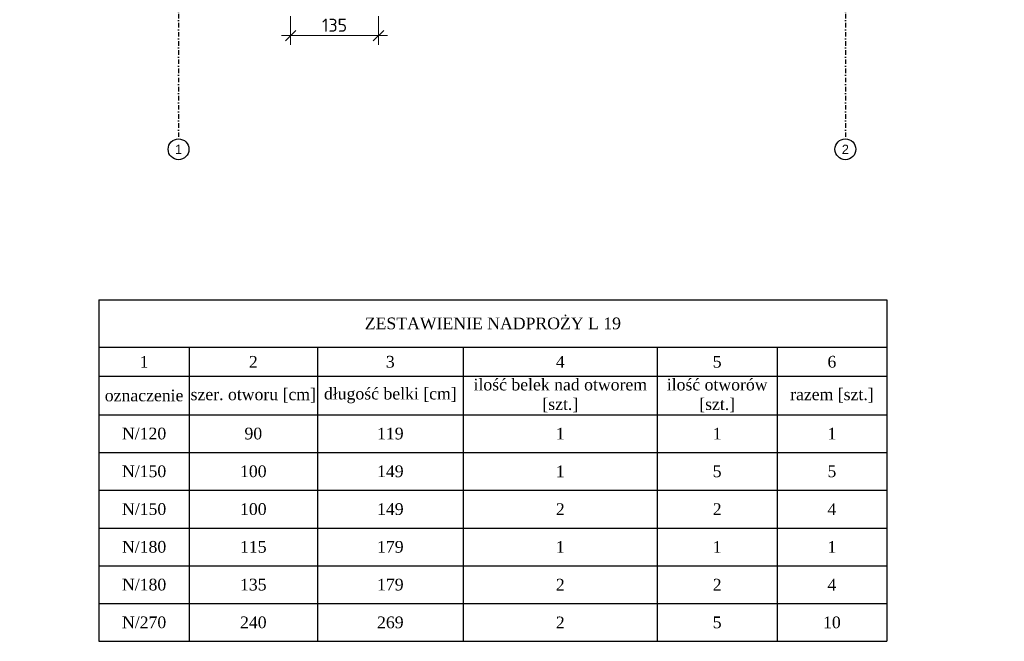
# Model space of a CAD drawing. Header units: millimetres. Extents: x 30042 to 52526, y 144 to 6858.
# Tile 5 of 28: x 32971 to 34483, y 2697 to 3651. Entities that reach past the tile are written whole.
import ezdxf

# ---------------------------------------------------------------- set-up
doc = ezdxf.new("R2010")
doc.units = ezdxf.units.MM
doc.header["$LTSCALE"] = 100
doc.linetypes.add('MO', pattern=[0.7, 0.35, -0.17, 0.01, -0.17])
doc.layers.add('_0', color=7, linetype='Continuous', lineweight=0)
doc.layers.add('BA_osm', color=1, linetype='MO')
doc.layers.add('opisy', color=7, linetype='Continuous')
doc.layers.add('wymiary', color=7, linetype='Continuous', lineweight=5, true_color=0x666666)
doc.styles.add('ISO', font='isocpeur.ttf')
doc.styles.get("Standard").update_dxf_attribs({"font": 'arial.ttf'})
doc.dimstyles.new('Ł_G 1-100', dxfattribs={"dimtxt": 20, "dimasz": 16, "dimexe": 14, "dimexo": 2, "dimgap": 6, "dimtad": 1, "dimdec": 0, "dimrnd": 0.5, "dimzin": 1, "dimdsep": 46, "dimtxsty": 'ISO', "dimblk": 'OBLIQUE', "dimcen": 0, "dimdle": 14, "dimclrd": 256, "dimclre": 256, "dimclrt": 7, "dimazin": 0, "dimtfac": 1, "dimtdec": 0, "dimtix": 1, "dimtmove": 0, "dimatfit": 2, "dimfxl": 30, "dimfxlon": 1, "dimlwd": -1, "dimlwe": -1, "dimarcsym": 2})

# ---------------------------------------------------------------- blocks, each defined once
blk = doc.blocks.new('_Oblique')
at = {"color": 0, "linetype": 'ByBlock', "lineweight": -2}
blk.add_line((-0.5, -0.5), (0.5, 0.5), dxfattribs=at)
blk = doc.blocks.new('*D410')
at = {"layer": 'Defpoints', "color": 0, "transparency": 16777216}
for p in [(33387.3, 3732.7), (33522.3, 3732.7), (33387.3, 3627)]:
    blk.add_point(p, dxfattribs=at)
at = {"layer": 'wymiary', "transparency": 16777216}
for p, q in [((33387.3, 3657), (33387.3, 3613)), ((33522.3, 3657), (33522.3, 3613)), ((33536.3, 3627), (33373.3, 3627))]:
    blk.add_line(p, q, dxfattribs=at)
at = {"layer": 'wymiary', "transparency": 16777216, "xscale": 16, "yscale": 16, "zscale": 16, "rotation": 180}
blk.add_blockref('_Oblique', (33387.3, 3627), dxfattribs=at)
at = {"layer": 'wymiary', "transparency": 16777216, "xscale": 16, "yscale": 16, "zscale": 16}
blk.add_blockref('_Oblique', (33522.3, 3627), dxfattribs=at)
at = {"layer": 'wymiary', "color": 7, "transparency": 16777216, "insert": (33454.8, 3643), "char_height": 20, "attachment_point": 5, "style": 'ISO'}
blk.add_mtext('135', dxfattribs=at)
blk = doc.blocks.new('OŚ')
at = {"layer": 'BA_osm', "ltscale": 0.2}
for points in [[(26336.3, 5130.4), (26336.3, 3468.4), (26336.3, 3468.4)], [(27360.3, 5130.4), (27360.3, 3468.4), (27360.3, 3468.4)], [(27572.3, 4918.4), (26124.3, 4918.4), (26124.3, 4918.4)], [(27572.3, 4454.4), (26124.3, 4454.4), (26124.3, 4454.4)], [(27572.3, 3680.4), (26124.3, 3680.4), (26124.3, 3680.4)]]:
    blk.add_lwpolyline(points, dxfattribs=at)
at = {"layer": 'opisy'}
for centre in [(26336.3, 5146.4), (27360.3, 5146.4), (26108.3, 4918.4), (27588.3, 4918.4), (26108.3, 4454.4), (27588.3, 4454.4), (26108.3, 3680.4), (27588.3, 3680.4), (26336.3, 3452.4), (27360.3, 3452.4)]:
    blk.add_circle(centre, 16, dxfattribs=at)
at = {"layer": 'opisy', "char_height": 14, "attachment_point": 5}
for s, heights, insert in [('1', [0], (26336.3, 5146.4)), ('2', [0], (27360.3, 5146.4)), ('C', [14.2], (26108.3, 4918.4)), ('C', [14.2], (27588.3, 4918.4)), ('B', [0], (26108.3, 4454.4)), ('B', [0], (27588.3, 4454.4)), ('A', [0], (26108.3, 3680.4)), ('A', [0], (27588.3, 3680.4)), ('1', [0], (26336.3, 3452.4)), ('2', [0], (27360.3, 3452.4))]:
    blk.add_mtext_dynamic_manual_height_columns(s, width=22.548, gutter_width=70, heights=heights, dxfattribs=dict(at, insert=insert))
blk = doc.blocks.new('*T468')
at = {"layer": '_0', "color": 0, "linetype": 'ByBlock', "lineweight": -2, "transparency": 16777216}
for p, q in [((0, 0), (1209.8, 0)), ((0, 0), (0, -524.7)), ((1209.8, 0), (1209.8, -524.7)), ((0, -73.1), (1209.8, -73.1)), ((138.6, -73.1), (138.6, -524.7)), ((335.5, -73.1), (335.5, -524.7)), ((559.4, -73.1), (559.4, -524.7)), ((857.3, -73.1), (857.3, -524.7)), ((1041.3, -73.1), (1041.3, -524.7)), ((0, -117.7), (1209.8, -117.7)), ((0, -176.7), (1209.8, -176.7)), ((0, -234.7), (1209.8, -234.7)), ((0, -292.7), (1209.8, -292.7)), ((0, -350.7), (1209.8, -350.7)), ((0, -408.7), (1209.8, -408.7)), ((0, -466.7), (1209.8, -466.7)), ((0, -524.7), (1209.8, -524.7))]:
    blk.add_line(p, q, dxfattribs=at)
at = {"layer": '_0', "color": 0, "transparency": 16777216, "char_height": 18, "attachment_point": 5}
for s, insert, width in [('{\\fTimes New Roman|b0|i0|c238|p18;ZESTAWIENIE NADPROŻY L 19 }', (604.9, -36.6), 1206.807), ('{\\fTimes New Roman|b0|i0|c238|p18;1', (69.3, -95.4), 135.603), ('{\\fTimes New Roman|b0|i0|c238|p18;2', (237, -95.4), 193.856), ('{\\fTimes New Roman|b0|i0|c238|p18;3', (447.4, -95.4), 220.929), ('{\\fTimes New Roman|b0|i0|c238|p18;4', (708.4, -95.4), 294.93), ('{\\fTimes New Roman|b0|i0|c238|p18;5', (949.3, -95.4), 180.968), ('{\\fTimes New Roman|b0|i0|c238|p18;6', (1125.5, -95.4), 165.52), ('{\\fTimes New Roman|b0|i0|c238|p18;długość belki [cm]}', (447.4, -147.2), 220.929), ('{\\fTimes New Roman|b0|i0|c238|p18;ilość belek nad otworem [szt.]}', (708.4, -147.2), 294.93), ('{\\fTimes New Roman|b0|i0|c238|p18;ilość otworów [szt.]}', (949.3, -147.2), 180.968), ('{\\fTimes New Roman|b0|i0|c238|p18;szer. otworu [cm]}', (237, -147.2), 193.856), ('{\\fTimes New Roman|b0|i0|c238|p18;oznaczenie}', (69.3, -147.2), 135.603), ('{\\fTimes New Roman|b0|i0|c238|p18;razem [szt.]}', (1125.5, -147.2), 165.52), ('{\\fTimes New Roman|b0|i0|c238|p18;N/120}', (69.3, -205.7), 135.603), ('{\\fTimes New Roman|b0|i0|c238|p18;90}', (237, -205.7), 193.856), ('{\\fTimes New Roman|b0|i0|c238|p18;119}', (447.4, -205.7), 220.929), ('{\\fTimes New Roman|b0|i0|c238|p18;1}', (708.4, -205.7), 294.93), ('{\\fTimes New Roman|b0|i0|c238|p18;1}', (949.3, -205.7), 180.968), ('{\\fTimes New Roman|b0|i0|c238|p18;1}', (1125.5, -205.7), 165.52), ('{\\fTimes New Roman|b0|i0|c238|p18;N/150}', (69.3, -263.7), 135.603), ('{\\fTimes New Roman|b0|i0|c238|p18;100}', (237, -263.7), 193.856), ('{\\fTimes New Roman|b0|i0|c238|p18;149}', (447.4, -263.7), 220.929), ('{\\fTimes New Roman|b0|i0|c238|p18;1}', (708.4, -263.7), 294.93), ('{\\fTimes New Roman|b0|i0|c238|p18;5}', (949.3, -263.7), 180.968), ('{\\fTimes New Roman|b0|i0|c238|p18;5}', (1125.5, -263.7), 165.52), ('{\\fTimes New Roman|b0|i0|c238|p18;N/150}', (69.3, -321.7), 135.603), ('{\\fTimes New Roman|b0|i0|c238|p18;100}', (237, -321.7), 193.856), ('{\\fTimes New Roman|b0|i0|c238|p18;149}', (447.4, -321.7), 220.929), ('{\\fTimes New Roman|b0|i0|c238|p18;2}', (708.4, -321.7), 294.93), ('{\\fTimes New Roman|b0|i0|c238|p18;2}', (949.3, -321.7), 180.968), ('{\\fTimes New Roman|b0|i0|c238|p18;4}', (1125.5, -321.7), 165.52), ('{\\fTimes New Roman|b0|i0|c238|p18;N/180}', (69.3, -379.7), 135.603), ('{\\fTimes New Roman|b0|i0|c238|p18;115}', (237, -379.7), 193.856), ('{\\fTimes New Roman|b0|i0|c238|p18;179}', (447.4, -379.7), 220.929), ('{\\fTimes New Roman|b0|i0|c238|p18;1}', (708.4, -379.7), 294.93), ('{\\fTimes New Roman|b0|i0|c238|p18;1}', (949.3, -379.7), 180.968), ('{\\fTimes New Roman|b0|i0|c238|p18;1}', (1125.5, -379.7), 165.52), ('{\\fTimes New Roman|b0|i0|c238|p18;N/180}', (69.3, -437.7), 135.603), ('{\\fTimes New Roman|b0|i0|c238|p18;135}', (237, -437.7), 193.856), ('{\\fTimes New Roman|b0|i0|c238|p18;179}', (447.4, -437.7), 220.929), ('{\\fTimes New Roman|b0|i0|c238|p18;2}', (708.4, -437.7), 294.93), ('{\\fTimes New Roman|b0|i0|c238|p18;2}', (949.3, -437.7), 180.968), ('{\\fTimes New Roman|b0|i0|c238|p18;4}', (1125.5, -437.7), 165.52), ('{\\fTimes New Roman|b0|i0|c238|p18;N/270}', (69.3, -495.7), 135.603), ('{\\fTimes New Roman|b0|i0|c238|p18;240}', (237, -495.7), 193.856), ('{\\fTimes New Roman|b0|i0|c238|p18;269}', (447.4, -495.7), 220.929), ('{\\fTimes New Roman|b0|i0|c238|p18;2}', (708.4, -495.7), 294.93), ('{\\fTimes New Roman|b0|i0|c238|p18;5}', (949.3, -495.7), 180.968), ('{\\fTimes New Roman|b0|i0|c238|p18;10}', (1125.5, -495.7), 165.52)]:
    blk.add_mtext(s, dxfattribs=dict(at, insert=insert, width=width))

msp = doc.modelspace()

# ---------------------------------------------------------------- block references
msp.add_blockref('*T468', (33093.1, 3221.4))
at = {"layer": 'BA_osm'}
msp.add_blockref('OŚ', (6879, 0), dxfattribs=at)

# ---------------------------------------------------------------- dimensions: what is measured, and where the dimension line sits
at = {"layer": 'wymiary'}
dim = msp.add_linear_dim(base=(33387.3, 3627), p1=(33522.3, 3732.7), p2=(33387.3, 3732.7), dimstyle='Ł_G 1-100', override={"dimtmove": 1}, dxfattribs=at)
dim.commit()
dim.dimension.update_dxf_attribs({"geometry": '*D410', "text_midpoint": (33454.8, 3643)})

doc.saveas('drawing.dxf')
